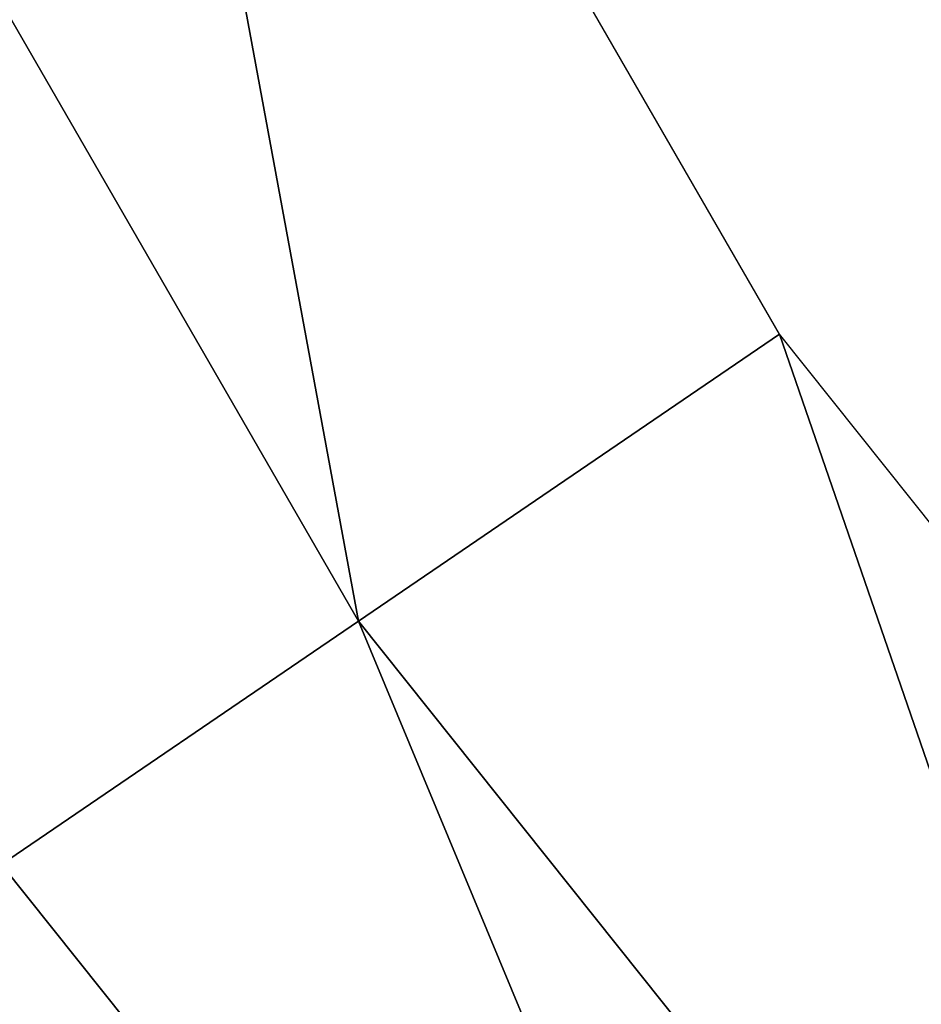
# Model space of a CAD drawing. Extents: x 0 to 712, y 0 to 712.
# Tile 224 of 256: x 238.4 to 239.75, y 293.14 to 294.62. Entities that reach past the tile are written whole.
import ezdxf

# ---------------------------------------------------------------- set-up
doc = ezdxf.new("R2010")
doc.units = 0
doc.header["$LTSCALE"] = 25.4
doc.layers.get('0').update_dxf_attribs({"color": 13, "linetype": 'CONTINUOUS'})

# ---------------------------------------------------------------- blocks, each defined once
blk = doc.blocks.new('GRUPUJ_12')
at = {"color": 0}
mesh = blk.add_polyface(dxfattribs=at)
corners = [(237.361, 291.882, 403.6944), (236.9471, 294.1252, 403.8466), (236.2576, 293.7932, 403.6944), (237.9933, 292.3131, 403.8466)]
mesh.append_faces([[corners[k] for k in face] for face in [(0, 1, 2), (1, 0, 3)]], dxfattribs={"vtx0": -1, "color": 0})
mesh = blk.add_polyface(dxfattribs=at)
corners = [(236.8249, 291.5165, 403.2609), (236.2576, 293.7932, 403.6944), (235.673, 293.5116, 403.2609), (237.361, 291.882, 403.6944)]
mesh.append_faces([[corners[k] for k in face] for face in [(0, 1, 2), (1, 0, 3)]], dxfattribs={"vtx0": -1, "color": 0})
mesh = blk.add_polyface(dxfattribs=at)
corners = [(238.7369, 290.1566, 403.6944), (237.9933, 292.3131, 403.8466), (237.361, 291.882, 403.6944), (239.298, 290.6772, 403.8466)]
mesh.append_faces([[corners[k] for k in face] for face in [(0, 1, 2), (1, 0, 3)]], dxfattribs={"vtx0": -1, "color": 0})
mesh = blk.add_polyface(dxfattribs=at)
corners = [(238.2613, 289.7153, 403.2609), (237.361, 291.882, 403.6944), (236.8249, 291.5165, 403.2609), (238.7369, 290.1566, 403.6944)]
mesh.append_faces([[corners[k] for k in face] for face in [(0, 1, 2), (1, 0, 3)]], dxfattribs={"vtx0": -1, "color": 0})
mesh = blk.add_polyface(dxfattribs=at)
corners = [(238.2613, 289.7153, 403.2609), (236.4667, 291.2723, 402.612), (237.9435, 289.4204, 402.612), (236.8249, 291.5165, 403.2609)]
mesh.append_faces([[corners[k] for k in face] for face in [(0, 1, 2), (1, 0, 3)]], dxfattribs={"vtx0": -1, "color": 0})
blk = doc.blocks.new('CRISTAL-L-7631-7630_STL')
at = {"color": 8}
blk.add_blockref('GRUPUJ_12', (146.5342, -354.2299, 165.3724), dxfattribs=at)
blk = doc.blocks.new('GRUPUJ_11')
at = {"color": 0}
blk.add_blockref('CRISTAL-L-7631-7630_STL', (-144.9903, 356.0603, -7.2191), dxfattribs=at)

msp = doc.modelspace()

# ---------------------------------------------------------------- block references
at = {"color": 0}
msp.add_blockref('GRUPUJ_11', (0, 0), dxfattribs=at)

doc.saveas('drawing.dxf')
